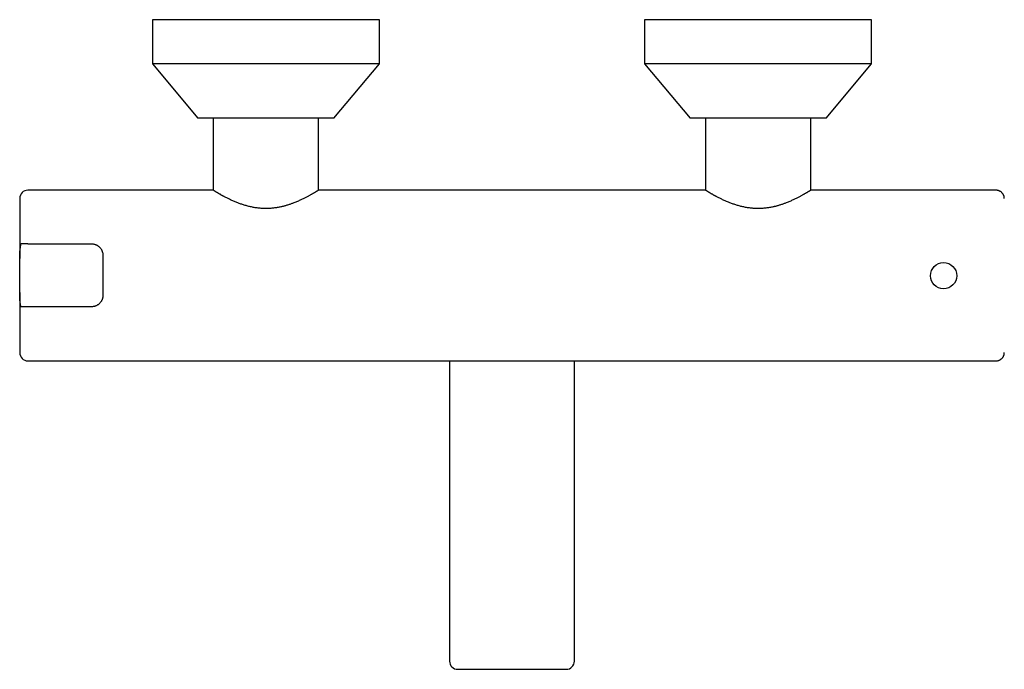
# Model space of a CAD drawing. Header units: millimetres. Extents: x 8 to 1188, y 12 to 1567.
# Tile 1 of 14: x 410 to 710, y 545 to 743. Entities that reach past the tile are written whole.
import ezdxf

# ---------------------------------------------------------------- set-up
doc = ezdxf.new("R2010")
doc.units = ezdxf.units.MM

msp = doc.modelspace()

# ---------------------------------------------------------------- linework, layer by layer
at = {"color": 7, "linetype": 'Continuous', "lineweight": 30}
for p, q in [((450.28, 743), (450.28, 729.56)), ((484.87, 743), (450.28, 743)), ((519.46, 743), (484.87, 743)), ((519.46, 729.56), (519.46, 743)), ((600.28, 743), (600.28, 729.56)), ((669.46, 743), (600.28, 743)), ((669.46, 729.56), (669.46, 743)), ((450.28, 729.56), (464.14, 713.03)), ((484.87, 729.56), (450.28, 729.56)), ((519.46, 729.56), (484.87, 729.56)), ((505.6, 713.03), (519.46, 729.56)), ((600.28, 729.56), (614.14, 713.03)), ((634.87, 729.56), (600.28, 729.56)), ((669.46, 729.56), (634.87, 729.56)), ((655.6, 713.03), (669.46, 729.56)), ((484.87, 713.03), (464.14, 713.03)), ((468.85, 713.03), (468.85, 691.01)), ((505.6, 713.03), (484.87, 713.03)), ((500.89, 691.01), (500.89, 713.03)), ((634.87, 713.03), (614.14, 713.03)), ((618.85, 713.03), (618.85, 691.01)), ((655.6, 713.03), (634.87, 713.03)), ((650.89, 691.01), (650.89, 713.03)), ((468.85, 691.01), (412.36, 691.01)), ((618.85, 691.01), (500.89, 691.01)), ((707.38, 691.01), (650.89, 691.01)), ((409.86, 683.63), (409.86, 670.17)), ((412.36, 674.69), (431.74, 674.69)), ((409.86, 659.85), (409.86, 670.17)), ((435.21, 671.22), (435.21, 658.97)), ((409.86, 659.85), (409.86, 641.51)), ((431.74, 655.5), (412.36, 655.5)), ((412.36, 639.01), (707.38, 639.01)), ((540.85, 639.01), (540.85, 547.5)), ((578.88, 547.5), (578.88, 639.01)), ((543.35, 545), (559.87, 545)), ((559.87, 545), (576.38, 545))]:
    msp.add_line(p, q, dxfattribs=at)
msp.add_circle((691.37, 664.97), 4, dxfattribs=at)
for centre, start, end in [((412.36, 688.51), 90, 180), ((412.36, 641.51), 180, 270), ((543.35, 547.5), 180, 270), ((576.38, 547.5), 270, 360)]:
    msp.add_arc(centre, 2.5, start, end, dxfattribs=at)
for points, knots in [([(500.89, 691.01), (500.89, 691.01), (500.89, 691.01), (500.88, 691.01), (500.85, 690.99), (500.8, 690.96), (500.73, 690.91), (500.64, 690.86), (500.53, 690.78), (500.39, 690.7), (500.24, 690.61), (500.06, 690.5), (499.87, 690.38), (499.66, 690.26), (499.43, 690.12), (499.18, 689.98), (498.91, 689.83), (498.63, 689.67), (498.33, 689.5), (498, 689.32), (497.64, 689.12), (497.25, 688.92), (496.85, 688.71), (496.42, 688.5), (495.98, 688.28), (495.51, 688.06), (495.03, 687.84), (494.52, 687.61), (493.97, 687.38), (493.45, 687.18), (492.98, 687), (492.57, 686.85), (492.15, 686.71), (491.72, 686.56), (491.28, 686.43), (490.87, 686.31), (490.49, 686.2), (490.14, 686.11), (489.79, 686.03), (489.37, 685.93), (488.89, 685.83), (488.34, 685.73), (487.78, 685.65), (487.21, 685.57), (486.64, 685.52), (486.05, 685.47), (485.46, 685.45), (484.87, 685.44), (484.28, 685.45), (483.69, 685.47), (483.1, 685.52), (482.51, 685.58), (481.92, 685.65), (481.34, 685.74), (480.75, 685.85), (480.18, 685.97), (479.63, 686.1), (479.09, 686.24), (478.56, 686.4), (478.04, 686.56), (477.53, 686.73), (477.02, 686.9), (476.53, 687.08), (476.03, 687.28), (475.53, 687.48), (475.02, 687.7), (474.53, 687.92), (474.05, 688.14), (473.59, 688.36), (473.14, 688.58), (472.71, 688.8), (472.36, 688.98), (472.09, 689.13), (471.88, 689.24), (471.68, 689.35), (471.48, 689.46), (471.29, 689.56), (471.1, 689.67), (470.92, 689.77), (470.75, 689.87), (470.58, 689.97), (470.41, 690.06), (470.26, 690.15), (470.11, 690.24), (469.97, 690.32), (469.83, 690.4), (469.71, 690.48), (469.56, 690.57), (469.4, 690.67), (469.26, 690.75), (469.15, 690.82), (469.07, 690.87), (469, 690.91), (468.95, 690.95), (468.9, 690.98), (468.87, 691), (468.86, 691.01), (468.85, 691.01), (468.85, 691.01), (468.85, 691.01)], [0, 0, 0, 0, 0.003296, 0.009985, 0.021119, 0.032273, 0.043578, 0.054883, 0.066269, 0.077654, 0.089192, 0.100749, 0.111979, 0.123225, 0.134595, 0.145966, 0.1574, 0.168835, 0.18039, 0.19196, 0.20459, 0.217238, 0.230023, 0.242808, 0.255665, 0.268521, 0.281515, 0.294527, 0.308662, 0.322822, 0.332399, 0.341979, 0.351556, 0.361212, 0.37087, 0.380525, 0.387887, 0.395248, 0.402629, 0.41001, 0.421036, 0.43208, 0.44328, 0.454479, 0.465766, 0.477054, 0.488513, 0.499998, 0.51132, 0.522665, 0.534197, 0.545728, 0.557357, 0.568987, 0.580799, 0.592634, 0.603955, 0.615293, 0.626757, 0.638221, 0.649749, 0.661277, 0.672923, 0.684585, 0.697395, 0.710224, 0.72319, 0.736157, 0.749196, 0.762236, 0.775418, 0.78862, 0.795732, 0.802843, 0.809968, 0.817092, 0.824259, 0.831425, 0.838606, 0.845787, 0.853142, 0.860497, 0.867869, 0.875242, 0.88267, 0.890097, 0.897545, 0.904992, 0.917766, 0.930568, 0.93925, 0.947935, 0.956617, 0.965382, 0.97415, 0.982915, 0.989611, 0.996308, 1, 1, 1, 1]), ([(634.87, 685.44), (634.67, 685.44), (634.28, 685.45), (633.69, 685.47), (633.1, 685.52), (632.51, 685.58), (631.92, 685.65), (631.34, 685.74), (630.75, 685.85), (630.18, 685.97), (629.63, 686.1), (629.09, 686.24), (628.56, 686.4), (628.04, 686.56), (627.53, 686.73), (627.02, 686.9), (626.53, 687.08), (626.03, 687.28), (625.53, 687.48), (625.02, 687.7), (624.53, 687.92), (624.05, 688.14), (623.59, 688.36), (623.14, 688.58), (622.71, 688.8), (622.36, 688.98), (622.09, 689.13), (621.88, 689.24), (621.68, 689.35), (621.48, 689.46), (621.29, 689.56), (621.1, 689.67), (620.92, 689.77), (620.75, 689.87), (620.58, 689.97), (620.41, 690.06), (620.26, 690.15), (620.11, 690.24), (619.97, 690.32), (619.83, 690.4), (619.71, 690.48), (619.56, 690.57), (619.4, 690.67), (619.26, 690.75), (619.15, 690.82), (619.07, 690.87), (619, 690.91), (618.95, 690.95), (618.9, 690.98), (618.87, 691), (618.86, 691.01), (618.85, 691.01), (618.85, 691.01), (618.85, 691.01)], [0, 0, 0, 0, 0.022642, 0.045334, 0.068396, 0.091459, 0.114717, 0.137976, 0.161601, 0.185272, 0.207913, 0.230589, 0.253517, 0.276445, 0.2995, 0.322556, 0.345849, 0.369171, 0.394792, 0.420449, 0.446382, 0.472315, 0.498395, 0.524474, 0.550838, 0.577242, 0.591465, 0.605687, 0.619937, 0.634186, 0.648518, 0.662851, 0.677213, 0.691574, 0.706285, 0.720995, 0.73574, 0.750485, 0.76534, 0.780195, 0.79509, 0.809984, 0.835533, 0.861136, 0.8785, 0.895869, 0.913234, 0.930765, 0.9483, 0.965831, 0.979223, 0.992615, 1, 1, 1, 1]), ([(650.89, 691.01), (650.89, 691.01), (650.89, 691.01), (650.88, 691.01), (650.85, 690.99), (650.8, 690.96), (650.73, 690.91), (650.64, 690.86), (650.53, 690.78), (650.39, 690.7), (650.24, 690.61), (650.06, 690.5), (649.87, 690.38), (649.66, 690.26), (649.43, 690.12), (649.18, 689.98), (648.91, 689.83), (648.63, 689.67), (648.33, 689.5), (648, 689.32), (647.64, 689.12), (647.25, 688.92), (646.85, 688.71), (646.42, 688.5), (645.98, 688.28), (645.51, 688.06), (645.03, 687.84), (644.52, 687.61), (643.97, 687.38), (643.45, 687.18), (642.98, 687), (642.57, 686.85), (642.15, 686.71), (641.72, 686.56), (641.28, 686.43), (640.87, 686.31), (640.49, 686.2), (640.14, 686.11), (639.79, 686.03), (639.37, 685.93), (638.89, 685.83), (638.34, 685.73), (637.78, 685.65), (637.21, 685.57), (636.64, 685.52), (636.05, 685.47), (635.46, 685.45), (635.07, 685.44), (634.87, 685.44)], [0, 0, 0, 0, 0.006593, 0.01997, 0.042238, 0.064546, 0.087156, 0.109767, 0.132538, 0.155309, 0.178384, 0.201499, 0.223958, 0.246451, 0.269192, 0.291933, 0.314802, 0.337672, 0.360782, 0.383922, 0.409182, 0.434478, 0.460048, 0.485618, 0.511331, 0.537044, 0.563032, 0.589056, 0.617327, 0.645646, 0.664801, 0.68396, 0.703114, 0.722426, 0.741742, 0.761054, 0.775777, 0.7905, 0.805261, 0.820022, 0.842075, 0.864164, 0.886562, 0.908961, 0.931536, 0.954111, 0.97703, 1, 1, 1, 1]), ([(709.88, 688.51), (709.88, 688.58), (709.87, 688.72), (709.84, 688.94), (709.79, 689.18), (709.71, 689.41), (709.61, 689.64), (709.49, 689.86), (709.34, 690.07), (709.17, 690.27), (708.98, 690.44), (708.77, 690.6), (708.55, 690.73), (708.32, 690.84), (708.08, 690.92), (707.84, 690.97), (707.61, 691.01), (707.45, 691.01), (707.38, 691.01)], [0, 0, 0, 0, 0.049283, 0.109002, 0.170552, 0.23372, 0.298247, 0.36266, 0.427787, 0.493296, 0.558842, 0.625403, 0.691286, 0.756154, 0.819704, 0.88167, 0.941828, 1, 1, 1, 1]), ([(409.86, 688.51), (409.86, 688.51), (409.86, 688.51), (409.86, 688.51), (409.86, 688.51), (409.86, 688.51), (409.86, 688.51), (409.86, 688.51), (409.86, 688.49), (409.86, 688.44), (409.86, 688.36), (409.86, 688.25), (409.86, 688.12), (409.86, 687.99), (409.86, 687.9), (409.86, 687.86), (409.86, 687.81), (409.86, 687.76), (409.86, 687.71), (409.86, 687.62), (409.86, 687.47), (409.86, 687.25), (409.86, 687.01), (409.86, 686.73), (409.86, 686.42), (409.86, 686.09), (409.86, 685.73), (409.86, 685.35), (409.86, 684.95), (409.86, 684.53), (409.86, 684.09), (409.86, 683.78), (409.86, 683.63)], [0, 0, 0, 0, 0.0041723, 0.0089476, 0.0128529, 0.0149591, 0.0170655, 0.0191719, 0.0716674, 0.1242471, 0.1769113, 0.2296599, 0.2824929, 0.3354105, 0.348463, 0.3615206, 0.3745834, 0.3876513, 0.3988144, 0.4092491, 0.4584395, 0.50236, 0.5462806, 0.5970972, 0.647914, 0.6987307, 0.7495474, 0.800364, 0.8502732, 0.9001823, 0.9500912, 1, 1, 1, 1]), ([(409.86, 670.17), (409.86, 670.36), (409.86, 670.74), (409.87, 671.31), (409.89, 671.87), (409.93, 672.44), (409.98, 673), (410.05, 673.52), (410.12, 673.99), (410.2, 674.37), (410.26, 674.6), (410.28, 674.69)], [0, 0, 0, 0, 0.124169, 0.248361, 0.37283, 0.497361, 0.622512, 0.747806, 0.842232, 0.936786, 1, 1, 1, 1]), ([(412.36, 674.69), (412.29, 674.69), (412.16, 674.69), (411.97, 674.69), (411.77, 674.69), (411.58, 674.69), (411.39, 674.69), (411.22, 674.69), (411.05, 674.69), (410.88, 674.69), (410.73, 674.69), (410.58, 674.69), (410.45, 674.69), (410.35, 674.69), (410.3, 674.69), (410.28, 674.69)], [0, 0, 0, 0, 0.07791, 0.156381, 0.236606, 0.317432, 0.395339, 0.473773, 0.553828, 0.634424, 0.714602, 0.795287, 0.877515, 0.960252, 1, 1, 1, 1]), ([(431.74, 674.69), (431.83, 674.69), (432.01, 674.69), (432.29, 674.65), (432.56, 674.6), (432.83, 674.52), (433.09, 674.42), (433.34, 674.31), (433.58, 674.17), (433.8, 674.01), (434.02, 673.84), (434.23, 673.65), (434.41, 673.44), (434.59, 673.21), (434.74, 672.97), (434.88, 672.71), (434.99, 672.43), (435.09, 672.15), (435.16, 671.85), (435.2, 671.54), (435.21, 671.33), (435.21, 671.22)], [0, 0, 0, 0, 0.0498409, 0.0998664, 0.1498971, 0.1997451, 0.2495014, 0.2994243, 0.3493568, 0.3991264, 0.4507131, 0.502464, 0.554222, 0.6058184, 0.6606396, 0.7156462, 0.7706534, 0.8254751, 0.8836143, 0.9418648, 1, 1, 1, 1]), ([(410.24, 655.5), (410.22, 655.59), (410.17, 655.81), (410.1, 656.16), (410.03, 656.61), (409.97, 657.11), (409.92, 657.65), (409.89, 658.2), (409.87, 658.75), (409.86, 659.3), (409.86, 659.67), (409.86, 659.85)], [0, 0, 0, 0, 0.061691, 0.154476, 0.247375, 0.37195, 0.496667, 0.622243, 0.747884, 0.873928, 1, 1, 1, 1]), ([(435.21, 658.97), (435.21, 658.87), (435.2, 658.67), (435.16, 658.37), (435.1, 658.07), (435.01, 657.79), (434.89, 657.51), (434.75, 657.24), (434.59, 656.99), (434.41, 656.75), (434.2, 656.52), (433.98, 656.31), (433.73, 656.13), (433.48, 655.96), (433.21, 655.82), (432.93, 655.71), (432.65, 655.62), (432.35, 655.55), (432.05, 655.51), (431.84, 655.5), (431.74, 655.5)], [0, 0, 0, 0, 0.055844, 0.11189, 0.16794, 0.223791, 0.279613, 0.335632, 0.391648, 0.447467, 0.503643, 0.560034, 0.616414, 0.672574, 0.7267, 0.781047, 0.835381, 0.889491, 0.944746, 1, 1, 1, 1]), ([(412.36, 655.5), (412.29, 655.5), (412.16, 655.5), (411.97, 655.5), (411.77, 655.5), (411.58, 655.5), (411.39, 655.5), (411.21, 655.5), (411.04, 655.5), (410.88, 655.5), (410.73, 655.5), (410.58, 655.5), (410.45, 655.5), (410.33, 655.5), (410.27, 655.5), (410.24, 655.5)], [0, 0, 0, 0, 0.07568, 0.151902, 0.229828, 0.308335, 0.384012, 0.460201, 0.537966, 0.616259, 0.694069, 0.772373, 0.852181, 0.932485, 1, 1, 1, 1]), ([(707.38, 639.01), (707.45, 639.02), (707.61, 639.02), (707.84, 639.05), (708.08, 639.11), (708.31, 639.19), (708.54, 639.3), (708.76, 639.43), (708.97, 639.58), (709.16, 639.75), (709.33, 639.95), (709.48, 640.16), (709.61, 640.38), (709.71, 640.61), (709.79, 640.85), (709.84, 641.09), (709.87, 641.31), (709.88, 641.45), (709.88, 641.52)], [0, 0, 0, 0, 0.058052, 0.118083, 0.179914, 0.243325, 0.308051, 0.372611, 0.437833, 0.503381, 0.568911, 0.6354, 0.701155, 0.765846, 0.829173, 0.890878, 0.950743, 1, 1, 1, 1])]:
    msp.add_open_spline(points, degree=3, knots=knots, dxfattribs=at)

doc.saveas('drawing.dxf')
